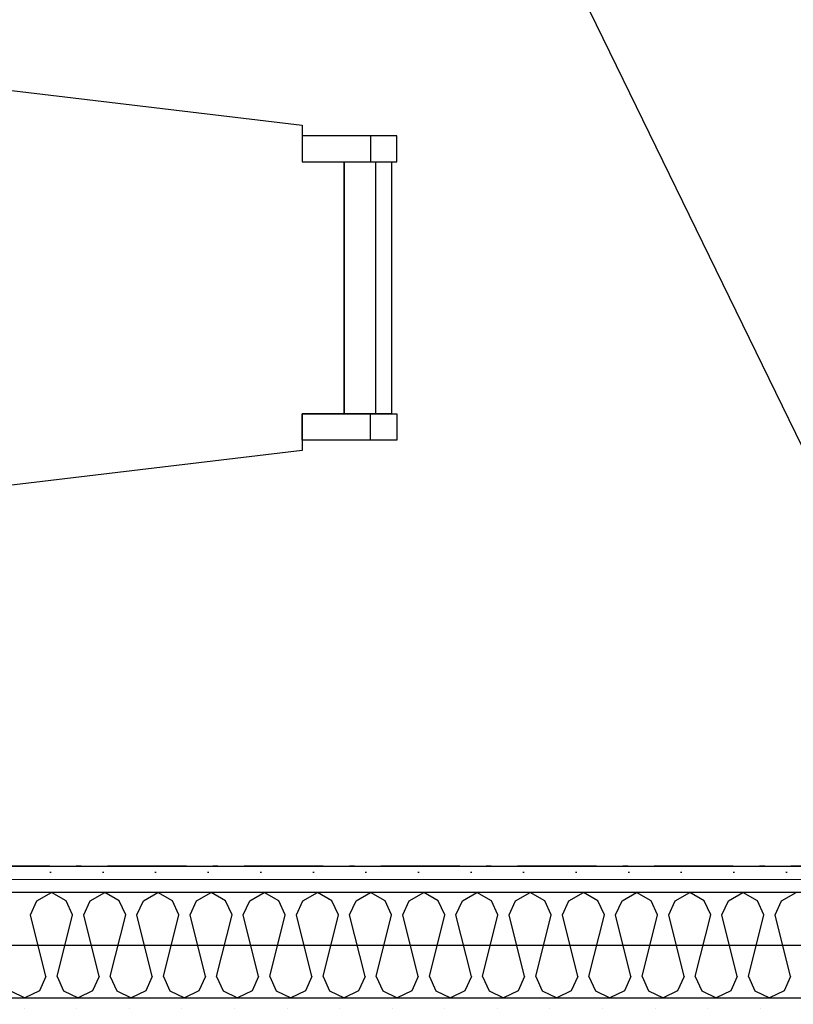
# Model space of a CAD drawing. Header units: millimetres. Extents: x -173281 to 144469, y -85977 to 83288.
# Tile 169 of 256: x -62529 to -61793, y -34853 to -33917. Entities that reach past the tile are written whole.
import ezdxf
from ezdxf.enums import TextEntityAlignment as Align

# ---------------------------------------------------------------- set-up
doc = ezdxf.new("R2010")
doc.units = ezdxf.units.MM
doc.header["$LTSCALE"] = 0.5
doc.header["$MEASUREMENT"] = 0
doc.linetypes.add('Over snittplan', pattern=[260, 150, -50, 10, -50])
doc.linetypes.add('PLINE', pattern=[0])
doc.layers.add('236- Innvendig kledning og overflate(Nye konstruksjoner)', color=7, linetype='Continuous', lineweight=0)
for name, color, linetype in [('24-- Innervegger (Skravur)(Nye konstruksjoner)', 7, 'Continuous'), ('24-- Innervegger(Nye konstruksjoner)', 7, 'Continuous'), ('255- Gulvoverflate(Nye konstruksjoner)', 7, 'Continuous'), ('256- Faste himlinger og overflatebehandling(Nye konstruksjoner)', 7, 'Continuous'), ('68-- Inventar (løst)(Nye konstruksjoner)', 7, 'Continuous'), ('862- M___Nettoareal(Nye konstruksjoner)', 7, 'Continuous'), ('862- M___Nettoareal(Polylinje)(Nye konstruksjoner)', 7, 'Continuous'), ('862- M___Nettoareal(Tekst)(Nye konstruksjoner)', 7, 'Continuous')]:
    doc.layers.add(name, color=color, linetype=linetype)
doc.styles.add('GENERATED_STYLE_1', font='arial.ttf')
doc.linetypes.add('Lydfuge betonggolv', pattern='A,0,[5,A-2607.111 Plan 1. etasje1.Shx,S=3.968254,R=0,X=0,Y=-3.46945e-18],-600,0', length=600)
pattern_1 = [(180, (0, 0), (0, 86.60254), [0, -50]), (180, (-25, -43.3), (0, 86.60254), [0, -50])]

# ---------------------------------------------------------------- blocks, each defined once
blk = doc.blocks.new('*X39')
at = {"layer": '24-- Innervegger (Skravur)(Nye konstruksjoner)', "linetype": 'PLINE'}
for p, q in [((-62512.8, -34754.64), (-62498.98, -34746.93)), ((-62485.17, -34754.64), (-62498.98, -34746.93)), ((-62462.21, -34754.64), (-62448.4, -34746.93)), ((-62434.58, -34754.64), (-62448.4, -34746.93)), ((-62411.63, -34754.64), (-62397.81, -34746.93)), ((-62384, -34754.64), (-62397.81, -34746.93)), ((-62361.04, -34754.64), (-62347.23, -34746.93)), ((-62333.41, -34754.64), (-62347.23, -34746.93)), ((-62310.45, -34754.64), (-62296.64, -34746.93)), ((-62282.83, -34754.64), (-62296.64, -34746.93)), ((-62259.87, -34754.64), (-62246.05, -34746.93)), ((-62232.24, -34754.64), (-62246.05, -34746.93)), ((-62209.28, -34754.64), (-62195.47, -34746.93)), ((-62181.65, -34754.64), (-62195.47, -34746.93)), ((-62158.7, -34754.64), (-62144.88, -34746.93)), ((-62131.07, -34754.64), (-62144.88, -34746.93)), ((-62108.11, -34754.64), (-62094.3, -34746.93)), ((-62080.48, -34754.64), (-62094.3, -34746.93)), ((-62057.52, -34754.64), (-62043.71, -34746.93)), ((-62029.9, -34754.64), (-62043.71, -34746.93)), ((-62006.94, -34754.64), (-61993.12, -34746.93)), ((-61979.31, -34754.64), (-61993.12, -34746.93)), ((-61956.35, -34754.64), (-61942.54, -34746.93)), ((-61928.72, -34754.64), (-61942.54, -34746.93)), ((-61905.77, -34754.64), (-61891.95, -34746.93)), ((-61878.14, -34754.64), (-61891.95, -34746.93)), ((-61855.18, -34754.64), (-61841.37, -34746.93)), ((-61827.55, -34754.64), (-61841.37, -34746.93)), ((-61804.59, -34754.64), (-61790.78, -34746.93)), ((-62518.96, -34768.18), (-62512.8, -34754.64)), ((-62479, -34768.18), (-62485.17, -34754.64)), ((-62468.38, -34768.18), (-62462.21, -34754.64)), ((-62428.42, -34768.18), (-62434.58, -34754.64)), ((-62417.79, -34768.18), (-62411.63, -34754.64)), ((-62377.83, -34768.18), (-62384, -34754.64)), ((-62367.2, -34768.18), (-62361.04, -34754.64)), ((-62327.25, -34768.18), (-62333.41, -34754.64)), ((-62316.62, -34768.18), (-62310.45, -34754.64)), ((-62276.66, -34768.18), (-62282.83, -34754.64)), ((-62266.03, -34768.18), (-62259.87, -34754.64)), ((-62226.07, -34768.18), (-62232.24, -34754.64)), ((-62215.45, -34768.18), (-62209.28, -34754.64)), ((-62175.49, -34768.18), (-62181.65, -34754.64)), ((-62164.86, -34768.18), (-62158.7, -34754.64)), ((-62124.9, -34768.18), (-62131.07, -34754.64)), ((-62114.27, -34768.18), (-62108.11, -34754.64)), ((-62074.32, -34768.18), (-62080.48, -34754.64)), ((-62063.69, -34768.18), (-62057.52, -34754.64)), ((-62023.73, -34768.18), (-62029.9, -34754.64)), ((-62013.1, -34768.18), (-62006.94, -34754.64)), ((-61973.14, -34768.18), (-61979.31, -34754.64)), ((-61962.52, -34768.18), (-61956.35, -34754.64)), ((-61922.56, -34768.18), (-61928.72, -34754.64)), ((-61911.93, -34768.18), (-61905.77, -34754.64)), ((-61871.97, -34768.18), (-61878.14, -34754.64)), ((-61861.34, -34768.18), (-61855.18, -34754.64)), ((-61821.39, -34768.18), (-61827.55, -34754.64)), ((-61810.76, -34768.18), (-61804.59, -34754.64)), ((-62504.3, -34826.84), (-62518.96, -34768.18)), ((-62493.67, -34826.84), (-62479, -34768.18)), ((-62453.71, -34826.84), (-62468.38, -34768.18)), ((-62443.08, -34826.84), (-62428.42, -34768.18)), ((-62403.13, -34826.84), (-62417.79, -34768.18)), ((-62392.5, -34826.84), (-62377.83, -34768.18)), ((-62352.54, -34826.84), (-62367.2, -34768.18)), ((-62341.91, -34826.84), (-62327.25, -34768.18)), ((-62301.95, -34826.84), (-62316.62, -34768.18)), ((-62291.33, -34826.84), (-62276.66, -34768.18)), ((-62251.37, -34826.84), (-62266.03, -34768.18)), ((-62240.74, -34826.84), (-62226.07, -34768.18)), ((-62200.78, -34826.84), (-62215.45, -34768.18)), ((-62190.15, -34826.84), (-62175.49, -34768.18)), ((-62150.2, -34826.84), (-62164.86, -34768.18)), ((-62139.57, -34826.84), (-62124.9, -34768.18)), ((-62099.61, -34826.84), (-62114.27, -34768.18)), ((-62088.98, -34826.84), (-62074.32, -34768.18)), ((-62049.02, -34826.84), (-62063.69, -34768.18)), ((-62038.4, -34826.84), (-62023.73, -34768.18)), ((-61998.44, -34826.84), (-62013.1, -34768.18)), ((-61987.81, -34826.84), (-61973.14, -34768.18)), ((-61947.85, -34826.84), (-61962.52, -34768.18)), ((-61937.22, -34826.84), (-61922.56, -34768.18)), ((-61897.27, -34826.84), (-61911.93, -34768.18)), ((-61886.64, -34826.84), (-61871.97, -34768.18)), ((-61846.68, -34826.84), (-61861.34, -34768.18)), ((-61836.05, -34826.84), (-61821.39, -34768.18)), ((-61796.09, -34826.84), (-61810.76, -34768.18)), ((-62504.3, -34826.84), (-62510.46, -34840.39)), ((-62493.67, -34826.84), (-62487.51, -34840.39)), ((-62453.71, -34826.84), (-62459.88, -34840.39)), ((-62443.08, -34826.84), (-62436.92, -34840.39)), ((-62403.13, -34826.84), (-62409.29, -34840.39)), ((-62392.5, -34826.84), (-62386.33, -34840.39)), ((-62352.54, -34826.84), (-62358.7, -34840.39)), ((-62341.91, -34826.84), (-62335.75, -34840.39)), ((-62301.95, -34826.84), (-62308.12, -34840.39)), ((-62291.33, -34826.84), (-62285.16, -34840.39)), ((-62251.37, -34826.84), (-62257.53, -34840.39)), ((-62240.74, -34826.84), (-62234.58, -34840.39)), ((-62200.78, -34826.84), (-62206.95, -34840.39)), ((-62190.15, -34826.84), (-62183.99, -34840.39)), ((-62150.2, -34826.84), (-62156.36, -34840.39)), ((-62139.57, -34826.84), (-62133.4, -34840.39)), ((-62099.61, -34826.84), (-62105.77, -34840.39)), ((-62088.98, -34826.84), (-62082.82, -34840.39)), ((-62049.02, -34826.84), (-62055.19, -34840.39)), ((-62038.4, -34826.84), (-62032.23, -34840.39)), ((-61998.44, -34826.84), (-62004.6, -34840.39)), ((-61987.81, -34826.84), (-61981.65, -34840.39)), ((-61947.85, -34826.84), (-61954.02, -34840.39)), ((-61937.22, -34826.84), (-61931.06, -34840.39)), ((-61897.27, -34826.84), (-61903.43, -34840.39)), ((-61886.64, -34826.84), (-61880.47, -34840.39)), ((-61846.68, -34826.84), (-61852.84, -34840.39)), ((-61836.05, -34826.84), (-61829.89, -34840.39)), ((-61796.09, -34826.84), (-61802.26, -34840.39)), ((-62538.09, -34840.39), (-62524.28, -34846.93)), ((-62510.46, -34840.39), (-62524.28, -34846.93)), ((-62487.51, -34840.39), (-62473.69, -34846.93)), ((-62459.88, -34840.39), (-62473.69, -34846.93)), ((-62436.92, -34840.39), (-62423.1, -34846.93)), ((-62409.29, -34840.39), (-62423.1, -34846.93)), ((-62386.33, -34840.39), (-62372.52, -34846.93)), ((-62358.7, -34840.39), (-62372.52, -34846.93)), ((-62335.75, -34840.39), (-62321.93, -34846.93)), ((-62308.12, -34840.39), (-62321.93, -34846.93)), ((-62285.16, -34840.39), (-62271.35, -34846.93)), ((-62257.53, -34840.39), (-62271.35, -34846.93)), ((-62234.58, -34840.39), (-62220.76, -34846.93)), ((-62206.95, -34840.39), (-62220.76, -34846.93)), ((-62183.99, -34840.39), (-62170.17, -34846.93)), ((-62156.36, -34840.39), (-62170.17, -34846.93)), ((-62133.4, -34840.39), (-62119.59, -34846.93)), ((-62105.77, -34840.39), (-62119.59, -34846.93)), ((-62082.82, -34840.39), (-62069, -34846.93)), ((-62055.19, -34840.39), (-62069, -34846.93)), ((-62032.23, -34840.39), (-62018.42, -34846.93)), ((-62004.6, -34840.39), (-62018.42, -34846.93)), ((-61981.65, -34840.39), (-61967.83, -34846.93)), ((-61954.02, -34840.39), (-61967.83, -34846.93)), ((-61931.06, -34840.39), (-61917.24, -34846.93)), ((-61903.43, -34840.39), (-61917.24, -34846.93)), ((-61880.47, -34840.39), (-61866.66, -34846.93)), ((-61852.84, -34840.39), (-61866.66, -34846.93)), ((-61829.89, -34840.39), (-61816.07, -34846.93)), ((-61802.26, -34840.39), (-61816.07, -34846.93))]:
    blk.add_line(p, q, dxfattribs=at)
blk = doc.blocks.new('Møte_A-131_14', base_point=(-62705.95, -32058.89))
at = {"layer": '862- M___Nettoareal(Polylinje)(Nye konstruksjoner)', "linetype": 'PLINE', "flags": 128}
blk.add_lwpolyline([(-61590.66, -34721.93), (-61590.66, -29724.43), (-65073.16, -29724.43), (-65073.16, -34721.93)], close=True, dxfattribs=at)
at = {"layer": '862- M___Nettoareal(Tekst)(Nye konstruksjoner)', "style": 'GENERATED_STYLE_1'}
for tag, height, p in [('DUMMY_862', 150, (-63107.83, -32671.23)), ('ROOM_NAME', 150, (-63107.83, -33174.1)), ('DUMMY_861', 100, (-63264.98, -32773.85)), ('ROOM_NUMBER', 100, (-63264.98, -33162.67)), ('DUMMY_863', 100, (-62872.12, -33139.81))]:
    blk.add_attdef(tag, text='', height=height, rotation=90, dxfattribs=at).set_placement(p, align=Align.TOP_LEFT)
blk = doc.blocks.new('Spisebordlayout rektangulær[115]', base_point=(-63040.66, -32771.93))
at = {"layer": '68-- Inventar (løst)(Nye konstruksjoner)', "linetype": 'PLINE'}
for p, q in [((-62195.66, -34027.24), (-62195.66, -34052.24)), ((-62190.66, -34291.62), (-62190.66, -34052.24)), ((-62195.66, -34316.62), (-62195.66, -34291.62))]:
    blk.add_line(p, q, dxfattribs=at)
at = {"layer": '68-- Inventar (løst)(Nye konstruksjoner)', "linetype": 'PLINE', "flags": 128}
for points in [[(-62640.66, -34371.93), (-62640.66, -33971.93), (-62260.66, -34017.17), (-62260.66, -34052.24), (-62220.66, -34052.24), (-62220.66, -34291.62), (-62260.66, -34291.62), (-62260.66, -34326.69)], [(-62260.66, -34027.24), (-62260.66, -34052.24), (-62170.66, -34052.24), (-62170.66, -34027.24)], [(-62220.66, -34291.62), (-62220.66, -34052.24), (-62175.66, -34052.24), (-62175.66, -34291.62)], [(-62260.66, -34316.62), (-62260.66, -34291.62), (-62170.66, -34291.62), (-62170.66, -34316.62)]]:
    blk.add_lwpolyline(points, close=True, dxfattribs=at)

msp = doc.modelspace()

# ---------------------------------------------------------------- hatches: boundary and pattern name
at = {"layer": '24-- Innervegger (Skravur)(Nye konstruksjoner)', "linetype": 'Continuous'}
h = msp.add_hatch(dxfattribs=at)
h.set_pattern_fill('Gips', color=256, style=0, pattern_type=2)
h.set_pattern_definition(pattern_1)
h.paths.add_polyline_path([(-65073.16, -34734.43), (-61478.16, -34734.43), (-61478.16, -34721.93), (-65073.16, -34721.93)])
h = msp.add_hatch(dxfattribs=at)
h.set_pattern_fill('Gips', color=256, style=0, pattern_type=2)
h.set_pattern_definition(pattern_1)
h.paths.add_polyline_path([(-65085.66, -34746.93), (-61478.16, -34746.93), (-61478.16, -34734.43), (-65085.66, -34734.43)])
h = msp.add_hatch(dxfattribs=at)
h.set_pattern_fill('Gips', color=256, style=0, pattern_type=2)
h.set_pattern_definition(pattern_1)
h.paths.add_polyline_path([(-65198.16, -34859.43), (-61478.16, -34859.43), (-61478.16, -34846.93), (-65198.16, -34846.93)])

# ---------------------------------------------------------------- linework, layer by layer
at = {"layer": '236- Innvendig kledning og overflate(Nye konstruksjoner)', "linetype": 'PLINE'}
msp.add_line((-61478.16, -34734.43), (-65085.66, -34734.43), dxfattribs=at)
at = {"layer": '236- Innvendig kledning og overflate(Nye konstruksjoner)', "linetype": 'PLINE', "flags": 128}
msp.add_lwpolyline([(-61478.16, -34721.93), (-65073.16, -34721.93)], dxfattribs=at)
at = {"layer": '24-- Innervegger(Nye konstruksjoner)', "linetype": 'PLINE'}
for p, q in [((-61478.16, -34746.93), (-65085.66, -34746.93)), ((-65098.16, -34846.93), (-61478.16, -34846.93))]:
    msp.add_line(p, q, dxfattribs=at)
at = {"layer": '255- Gulvoverflate(Nye konstruksjoner)', "linetype": 'Lydfuge betonggolv'}
msp.add_lwpolyline([(-65148.16, -31911.93), (-65148.16, -34796.93), (-61478.16, -34796.93)], dxfattribs=at)
at = {"layer": '256- Faste himlinger og overflatebehandling(Nye konstruksjoner)', "linetype": 'PLINE'}
msp.add_line((-61590.66, -34721.93), (-64025.66, -29724.43), dxfattribs=at)
at = {"layer": '256- Faste himlinger og overflatebehandling(Nye konstruksjoner)', "linetype": 'Over snittplan', "flags": 128}
msp.add_lwpolyline([(-61590.66, -34721.93), (-64138.16, -34721.93)], dxfattribs=at)

# ---------------------------------------------------------------- block references
at = {"layer": '24-- Innervegger(Nye konstruksjoner)'}
msp.add_blockref('*X39', (0, 0), dxfattribs=at)
at = {"layer": '68-- Inventar (løst)(Nye konstruksjoner)', "linetype": 'PLINE'}
msp.add_blockref('Spisebordlayout rektangulær[115]', (-63040.66, -32771.93), dxfattribs=at)
at = {"layer": '862- M___Nettoareal(Nye konstruksjoner)', "linetype": 'Continuous'}
msp.add_blockref('Møte_A-131_14', (-62705.95, -32058.89), dxfattribs=at)

doc.saveas('drawing.dxf')
